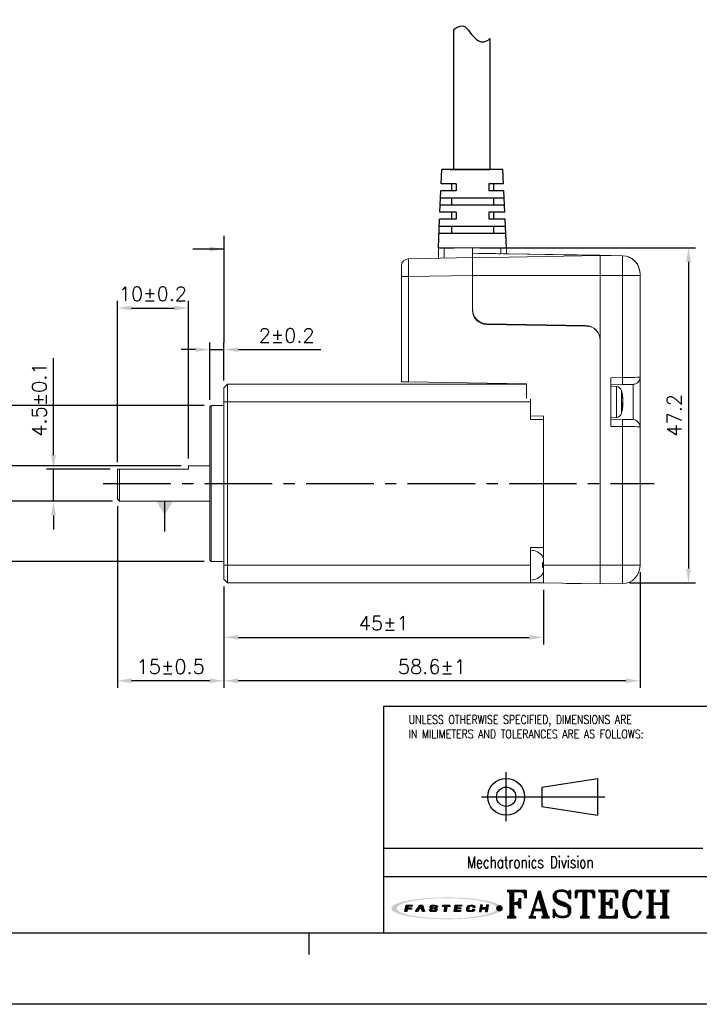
# Model space of a CAD drawing. Header units: millimetres. Extents: x 0 to 297, y 0 to 210.
# Tile 2 of 4: x 108 to 203, y 0 to 139. Entities that reach past the tile are written whole.
import ezdxf

# ---------------------------------------------------------------- set-up
doc = ezdxf.new("R2010")
doc.units = ezdxf.units.MM
doc.header["$PDSIZE"] = -1
doc.linetypes.add('CENTER2', pattern=[28.575, 19.05, -3.175, 3.175, -3.175])
for name, color, linetype in [('LAYER_2', 1, 'Continuous'), ('LAYER_4', 3, 'Continuous'), ('SHEET', 1, 'Continuous')]:
    doc.layers.add(name, color=color, linetype=linetype)
doc.styles.add('SHEET1', font='ROMANS.SHX', dxfattribs={"width": 0.8, "height": 3})
doc.styles.add('SHEET3', font='ROMANT.SHX', dxfattribs={"height": 3})
doc.styles.get("Standard").update_dxf_attribs({"font": 'txt.shx', "bigfont": 'whgtxt.shx'})
doc.dimstyles.new('ISO-25', dxfattribs={"dimtxt": 2.5, "dimasz": 2.5, "dimexe": 1.25, "dimexo": 0.625, "dimtad": 1, "dimtxsty": 'Standard', "dimcen": 2.5, "dimadec": 0, "dimazin": 0, "dimtfac": 1, "dimtmove": 0, "dimatfit": 3, "dimfxl": 0, "dimarcsym": 0})

# ---------------------------------------------------------------- blocks, each defined once
blk = doc.blocks.new('AI9-BLK2')
at = {"layer": 'LAYER_4'}
h = blk.add_hatch(color=12, dxfattribs=at)
edge = h.paths.add_edge_path()
edge.add_spline(control_points=[(66.5, 0), (66.5, -3.5), (61.3, -5.3), (58.7, -6.3), (52, -8.8), (44.8, -10), (37.7, -11), (17.3, -13.9), (-3.7, -14.1), (-24.3, -12.5), (-32.9, -11.8), (-41.6, -10.8), (-50, -8.9), (-54.9, -7.7), (-60.6, -6.4), (-64.7, -3.2), (-73, 3.4), (-52.4, 8.3), (-49.2, 9), (-40.6, 10.9), (-31.8, 11.9), (-23.1, 12.6), (-12.4, 13.4), (-1.5, 13.6), (9.2, 13.3), (19.1, 13), (29, 12.3), (38.8, 10.9), (45.7, 9.9), (52.7, 8.7), (59.3, 6.1), (61.8, 5.2), (66.5, 3.3), (66.5, 0), (66.6, -0.8), (73.6, -0.7), (73.6, 0), (73.5, 3.5), (68.7, 5.4), (66.1, 6.4), (59.6, 9), (52.6, 10.3), (45.8, 11.3), (24.9, 14.6), (3.4, 15.1), (-17.7, 14), (-27.4, 13.6), (-37.2, 12.7), (-46.8, 11.2), (-53.5, 10.1), (-60.4, 8.7), (-66.7, 6.1), (-69.1, 5.1), (-73.9, 3.1), (-73.6, -0.3), (-73.4, -3.7), (-68.1, -5.6), (-65.5, -6.6), (-58.9, -9.2), (-51.8, -10.4), (-44.8, -11.5), (-35, -13), (-25, -13.7), (-15.1, -14.2), (5.8, -15), (27.1, -14.4), (47.8, -11), (54.2, -9.9), (60.6, -8.6), (66.6, -6.1), (69.1, -5.1), (73.5, -3.2), (73.6, 0), (73.6, 0.8), (66.6, 0.9), (66.5, 0)], knot_values=[0, 0, 0, 0, 1, 1, 1, 2, 2, 2, 3, 3, 3, 4, 4, 4, 5, 5, 5, 6, 6, 6, 7, 7, 7, 8, 8, 8, 9, 9, 9, 10, 10, 10, 11, 11, 11, 12, 12, 12, 13, 13, 13, 14, 14, 14, 15, 15, 15, 16, 16, 16, 17, 17, 17, 18, 18, 18, 19, 19, 19, 20, 20, 20, 21, 21, 21, 22, 22, 22, 23, 23, 23, 24, 24, 24, 25, 25, 25, 25], degree=3, periodic=0)
blk = doc.blocks.new('AI9-BLK1')
at = {"layer": 'LAYER_4', "color": 7}
blk.add_blockref('AI9-BLK2', (0, 0), dxfattribs=at)
blk = doc.blocks.new('AI9-BLK3')
at = {"layer": 'LAYER_2'}
for points in [[(-55.6, -4.3), (-54.1, 4.2), (-45.8, 4.1), (-46, 2.8), (-51.9, 2.8), (-52.2, 0.7), (-46.8, 0.6), (-47, -0.8), (-52.4, -0.8), (-53.1, -4.3)], [(-41.4, -4.2), (-35.7, 4.2), (-32.1, 4.2), (-29.5, -4.1), (-32.2, -4.1), (-34.2, 2.7), (-38.7, -4.2)], [(-5.3, 4.2), (4.3, 4.1), (4.1, 2.7), (0.4, 2.7), (-0.8, -4.2), (-3.2, -4.2), (-2.1, 2.7), (-5.6, 2.7)], [(11.4, 4.2), (20, 4.1), (19.8, 2.8), (13.7, 2.8), (13.4, 0.8), (19, 0.7), (18.8, -0.6), (13.1, -0.6), (12.7, -2.7), (18.7, -2.8), (18.5, -4.2), (9.9, -4.2)], [(45, 4.2), (43.5, -4.1), (46, -4.2), (46.6, -0.6), (52.3, -0.7), (51.7, -4.2), (54.1, -4.2), (55.6, 4.2), (53.1, 4.2), (52.5, 0.8), (46.9, 0.8), (47.5, 4.2)]]:
    blk.add_hatch(color=12, dxfattribs=at).paths.add_polyline_path(points)
h = blk.add_hatch(color=12, dxfattribs=at)
edge = h.paths.add_edge_path()
edge.add_spline(control_points=[(-15.2, -1.5), (-15.2, -2.9), (-16.3, -2.9), (-17.5, -2.9), (-17.7, -2.9), (-18.2, -2.9), (-18.5, -2.9), (-20, -2.9), (-20.4, -2.7), (-20.4, -2.1), (-20.4, -1.9), (-20.4, -1.4), (-20.4, -1.4), (-20.4, -1.4), (-22.9, -1.4), (-22.9, -1.4), (-22.9, -1.4), (-22.9, -2.3), (-22.9, -2.5), (-22.9, -3.9), (-21.3, -4.3), (-19.8, -4.3), (-19.5, -4.3), (-17.1, -4.3), (-16.9, -4.3), (-14.1, -4.3), (-12.8, -3.1), (-12.8, -1.8), (-12.8, -1.7), (-12.8, -1.1), (-12.8, -1), (-12.8, 0.2), (-14.1, 0.7), (-16.1, 0.7), (-16.3, 0.7), (-17.5, 0.7), (-17.7, 0.7), (-19.1, 0.7), (-19.7, 0.9), (-19.6, 1.9), (-19.5, 2.9), (-18.4, 2.9), (-17.8, 2.9), (-17.6, 2.9), (-16.5, 2.9), (-16.2, 2.9), (-15, 2.9), (-14.8, 2.6), (-14.8, 2.3), (-14.8, 2.1), (-14.9, 1.7), (-14.9, 1.7), (-14.9, 1.7), (-12.3, 1.6), (-12.3, 1.6), (-12.3, 1.6), (-12.3, 2.6), (-12.3, 2.8), (-12.3, 3.9), (-14.1, 4.3), (-15.7, 4.3), (-16.8, 4.3), (-17.9, 4.3), (-18.2, 4.3), (-20.4, 4.3), (-22, 3.6), (-22.1, 2), (-22.1, 1.8), (-22.1, 1.3), (-22.1, 1.1), (-22.2, -0.1), (-20.7, -0.6), (-19.2, -0.6), (-19, -0.6), (-17.3, -0.7), (-17.1, -0.7), (-15.5, -0.7), (-15.2, -1.1), (-15.2, -1.5)], knot_values=[0, 0, 0, 0, 1, 1, 1, 2, 2, 2, 3, 3, 3, 4, 4, 4, 5, 5, 5, 6, 6, 6, 7, 7, 7, 8, 8, 8, 9, 9, 9, 10, 10, 10, 11, 11, 11, 12, 12, 12, 13, 13, 13, 14, 14, 14, 15, 15, 15, 16, 16, 16, 17, 17, 17, 18, 18, 18, 19, 19, 19, 20, 20, 20, 21, 21, 21, 22, 22, 22, 23, 23, 23, 24, 24, 24, 25, 25, 25, 26, 26, 26, 26], degree=3, periodic=0)
h = blk.add_hatch(color=12, dxfattribs=at)
edge = h.paths.add_edge_path()
edge.add_spline(control_points=[(35, 1.4), (35, 1.4), (37.4, 1.4), (37.4, 1.4), (37.4, 1.4), (37.5, 2), (37.5, 2.4), (37.5, 3.1), (37.3, 4.2), (34.5, 4.2), (34.2, 4.2), (32.2, 4.2), (31.6, 4.2), (28.5, 4.3), (27.4, 2.7), (27.2, 1.5), (27.1, 1), (26.8, -0.6), (26.7, -1.2), (26.5, -2.6), (26.6, -4.3), (30.1, -4.3), (30.5, -4.3), (31.7, -4.3), (32.2, -4.3), (34.9, -4.3), (36.6, -4), (36.9, -2.3), (36.9, -1.9), (37, -1.1), (37, -1.1), (37, -1.1), (34.6, -1.1), (34.6, -1.1), (34.6, -1.1), (34.6, -1.6), (34.6, -1.7), (34.4, -2.5), (33.8, -2.8), (32.5, -2.8), (32.2, -2.8), (31.2, -2.8), (30.8, -2.8), (29.4, -2.8), (29.1, -2.3), (29.2, -1.4), (29.2, -1), (29.5, 0.7), (29.5, 1.1), (29.8, 2.5), (30.7, 2.8), (31.7, 2.8), (32.2, 2.8), (33.4, 2.8), (33.7, 2.8), (34.7, 2.8), (35.1, 2.5), (35.1, 1.9), (35, 1.7), (35, 1.4), (35, 1.4)], knot_values=[0, 0, 0, 0, 1, 1, 1, 2, 2, 2, 3, 3, 3, 4, 4, 4, 5, 5, 5, 6, 6, 6, 7, 7, 7, 8, 8, 8, 9, 9, 9, 10, 10, 10, 11, 11, 11, 12, 12, 12, 13, 13, 13, 14, 14, 14, 15, 15, 15, 16, 16, 16, 17, 17, 17, 18, 18, 18, 19, 19, 19, 20, 20, 20, 20], degree=3, periodic=0)
at = {"layer": 'LAYER_2', "color": 12}
for points in [[(-55.6, -4.3), (-54.1, 4.2), (-45.8, 4.1), (-46, 2.8), (-51.9, 2.8), (-52.2, 0.7), (-46.8, 0.6), (-47, -0.8), (-52.4, -0.8), (-53.1, -4.3)], [(-41.4, -4.2), (-35.7, 4.2), (-32.1, 4.2), (-29.5, -4.1), (-32.2, -4.1), (-34.2, 2.7), (-38.7, -4.2)], [(-5.3, 4.2), (4.3, 4.1), (4.1, 2.7), (0.4, 2.7), (-0.8, -4.2), (-3.2, -4.2), (-2.1, 2.7), (-5.6, 2.7)], [(11.4, 4.2), (20, 4.1), (19.8, 2.8), (13.7, 2.8), (13.4, 0.8), (19, 0.7), (18.8, -0.6), (13.1, -0.6), (12.7, -2.7), (18.7, -2.8), (18.5, -4.2), (9.9, -4.2)], [(45, 4.2), (43.5, -4.1), (46, -4.2), (46.6, -0.6), (52.3, -0.7), (51.7, -4.2), (54.1, -4.2), (55.6, 4.2), (53.1, 4.2), (52.5, 0.8), (46.9, 0.8), (47.5, 4.2)]]:
    blk.add_lwpolyline(points, close=True, dxfattribs=at)
for points, knots in [([(-15.2, -1.5), (-15.2, -2.9), (-16.3, -2.9), (-17.5, -2.9), (-17.7, -2.9), (-18.2, -2.9), (-18.5, -2.9), (-20, -2.9), (-20.4, -2.7), (-20.4, -2.1), (-20.4, -1.9), (-20.4, -1.4), (-20.4, -1.4), (-20.4, -1.4), (-22.9, -1.4), (-22.9, -1.4), (-22.9, -1.4), (-22.9, -2.3), (-22.9, -2.5), (-22.9, -3.9), (-21.3, -4.3), (-19.8, -4.3), (-19.5, -4.3), (-17.1, -4.3), (-16.9, -4.3), (-14.1, -4.3), (-12.8, -3.1), (-12.8, -1.8), (-12.8, -1.7), (-12.8, -1.1), (-12.8, -1), (-12.8, 0.2), (-14.1, 0.7), (-16.1, 0.7), (-16.3, 0.7), (-17.5, 0.7), (-17.7, 0.7), (-19.1, 0.7), (-19.7, 0.9), (-19.6, 1.9), (-19.5, 2.9), (-18.4, 2.9), (-17.8, 2.9), (-17.6, 2.9), (-16.5, 2.9), (-16.2, 2.9), (-15, 2.9), (-14.8, 2.6), (-14.8, 2.3), (-14.8, 2.1), (-14.9, 1.7), (-14.9, 1.7), (-14.9, 1.7), (-12.3, 1.6), (-12.3, 1.6), (-12.3, 1.6), (-12.3, 2.6), (-12.3, 2.8), (-12.3, 3.9), (-14.1, 4.3), (-15.7, 4.3), (-16.8, 4.3), (-17.9, 4.3), (-18.2, 4.3), (-20.4, 4.3), (-22, 3.6), (-22.1, 2), (-22.1, 1.8), (-22.1, 1.3), (-22.1, 1.1), (-22.2, -0.1), (-20.7, -0.6), (-19.2, -0.6), (-19, -0.6), (-17.3, -0.7), (-17.1, -0.7), (-15.5, -0.7), (-15.2, -1.1), (-15.2, -1.5)], [0, 0, 0, 0, 1, 1, 1, 2, 2, 2, 3, 3, 3, 4, 4, 4, 5, 5, 5, 6, 6, 6, 7, 7, 7, 8, 8, 8, 9, 9, 9, 10, 10, 10, 11, 11, 11, 12, 12, 12, 13, 13, 13, 14, 14, 14, 15, 15, 15, 16, 16, 16, 17, 17, 17, 18, 18, 18, 19, 19, 19, 20, 20, 20, 21, 21, 21, 22, 22, 22, 23, 23, 23, 24, 24, 24, 25, 25, 25, 26, 26, 26, 26]), ([(35, 1.4), (35, 1.4), (37.4, 1.4), (37.4, 1.4), (37.4, 1.4), (37.5, 2), (37.5, 2.4), (37.5, 3.1), (37.3, 4.2), (34.5, 4.2), (34.2, 4.2), (32.2, 4.2), (31.6, 4.2), (28.5, 4.3), (27.4, 2.7), (27.2, 1.5), (27.1, 1), (26.8, -0.6), (26.7, -1.2), (26.5, -2.6), (26.6, -4.3), (30.1, -4.3), (30.5, -4.3), (31.7, -4.3), (32.2, -4.3), (34.9, -4.3), (36.6, -4), (36.9, -2.3), (36.9, -1.9), (37, -1.1), (37, -1.1), (37, -1.1), (34.6, -1.1), (34.6, -1.1), (34.6, -1.1), (34.6, -1.6), (34.6, -1.7), (34.4, -2.5), (33.8, -2.8), (32.5, -2.8), (32.2, -2.8), (31.2, -2.8), (30.8, -2.8), (29.4, -2.8), (29.1, -2.3), (29.2, -1.4), (29.2, -1), (29.5, 0.7), (29.5, 1.1), (29.8, 2.5), (30.7, 2.8), (31.7, 2.8), (32.2, 2.8), (33.4, 2.8), (33.7, 2.8), (34.7, 2.8), (35.1, 2.5), (35.1, 1.9), (35, 1.7), (35, 1.4), (35, 1.4)], [0, 0, 0, 0, 1, 1, 1, 2, 2, 2, 3, 3, 3, 4, 4, 4, 5, 5, 5, 6, 6, 6, 7, 7, 7, 8, 8, 8, 9, 9, 9, 10, 10, 10, 11, 11, 11, 12, 12, 12, 13, 13, 13, 14, 14, 14, 15, 15, 15, 16, 16, 16, 17, 17, 17, 18, 18, 18, 19, 19, 19, 20, 20, 20, 20])]:
    blk.add_open_spline(points, degree=3, knots=knots, dxfattribs=at)
blk = doc.blocks.new('*D34')
at = {"color": 8, "lineweight": -2}
for p, q in [((121.53, 76.38), (121.53, 99.1)), ((131.53, 76.88), (131.53, 99.1)), ((123.53, 98.1), (129.53, 98.1))]:
    blk.add_line(p, q, dxfattribs=at)
at = {"color": 8}
for points in [[(123.53, 98.43), (123.53, 97.77), (121.53, 98.1)], [(129.53, 98.43), (129.53, 97.77), (131.53, 98.1)]]:
    blk.add_solid(points, dxfattribs=at)
at = {"layer": 'Defpoints', "color": 0}
for p in [(131.53, 98.1), (121.53, 75.38), (131.53, 75.88)]:
    blk.add_point(p, dxfattribs=at)
at = {"color": 3, "insert": (126.53, 100.1), "char_height": 2, "attachment_point": 5}
blk.add_mtext('\\A1;10±0.2', dxfattribs=at)
blk = doc.blocks.new('*D35')
at = {"color": 8, "lineweight": -2}
for p, q in [((134.53, 85.18), (134.53, 93.24)), ((136.53, 87.88), (136.53, 93.24)), ((132.53, 92.24), (130.53, 92.24)), ((134.53, 92.24), (136.53, 92.24)), ((138.53, 92.24), (150.2, 92.24))]:
    blk.add_line(p, q, dxfattribs=at)
at = {"color": 8}
for points in [[(132.53, 92.57), (132.53, 91.91), (134.53, 92.24)], [(138.53, 92.57), (138.53, 91.91), (136.53, 92.24)]]:
    blk.add_solid(points, dxfattribs=at)
at = {"layer": 'Defpoints', "color": 0}
for p in [(136.53, 92.24), (136.53, 86.88), (134.53, 84.18)]:
    blk.add_point(p, dxfattribs=at)
at = {"color": 3, "insert": (145.36, 94.24), "char_height": 2, "attachment_point": 5}
blk.add_mtext('\\A1;2±0.2', dxfattribs=at)
blk = doc.blocks.new('*D36')
at = {"color": 8, "lineweight": -2}
for p, q in [((121.53, 70.18), (121.53, 44.58)), ((136.53, 58.88), (136.53, 44.58)), ((134.53, 45.58), (123.53, 45.58))]:
    blk.add_line(p, q, dxfattribs=at)
at = {"color": 8}
for points in [[(123.53, 45.91), (123.53, 45.25), (121.53, 45.58)], [(134.53, 45.91), (134.53, 45.25), (136.53, 45.58)]]:
    blk.add_solid(points, dxfattribs=at)
at = {"layer": 'Defpoints', "color": 0}
for p in [(121.53, 71.18), (136.53, 59.88), (121.53, 45.58)]:
    blk.add_point(p, dxfattribs=at)
at = {"color": 3, "insert": (129.03, 47.58), "char_height": 2, "attachment_point": 5}
blk.add_mtext('\\A1;15±0.5', dxfattribs=at)
blk = doc.blocks.new('*D37')
at = {"color": 8, "lineweight": -2}
for p, q in [((136.53, 58.88), (136.53, 50.7)), ((181.53, 58.38), (181.53, 50.7)), ((138.53, 51.7), (179.53, 51.7))]:
    blk.add_line(p, q, dxfattribs=at)
at = {"color": 8}
for points in [[(138.53, 52.04), (138.53, 51.37), (136.53, 51.7)], [(179.53, 52.04), (179.53, 51.37), (181.53, 51.7)]]:
    blk.add_solid(points, dxfattribs=at)
at = {"layer": 'Defpoints', "color": 0}
for p in [(136.53, 59.88), (181.53, 59.38), (181.53, 51.7)]:
    blk.add_point(p, dxfattribs=at)
at = {"color": 3, "insert": (159.03, 53.7), "char_height": 2, "attachment_point": 5}
blk.add_mtext('\\A1;45±1', dxfattribs=at)
blk = doc.blocks.new('*D38')
at = {"color": 8, "lineweight": -2}
for p, q in [((112.52, 77.38), (112.52, 91.04)), ((120.53, 75.38), (111.52, 75.38)), ((112.52, 70.88), (112.52, 75.38)), ((120.83, 70.88), (111.52, 70.88)), ((112.52, 68.88), (112.52, 66.88))]:
    blk.add_line(p, q, dxfattribs=at)
at = {"color": 8}
for points in [[(112.19, 77.38), (112.86, 77.38), (112.52, 75.38)], [(112.19, 68.88), (112.86, 68.88), (112.52, 70.88)]]:
    blk.add_solid(points, dxfattribs=at)
at = {"layer": 'Defpoints', "color": 0}
for p in [(112.52, 75.38), (121.53, 75.38), (121.83, 70.88)]:
    blk.add_point(p, dxfattribs=at)
at = {"color": 3, "insert": (110.52, 85.21), "char_height": 2, "attachment_point": 5, "rotation": 90}
blk.add_mtext('\\A1;4.5±0.1', dxfattribs=at)
blk = doc.blocks.new('*D39')
at = {"color": 8, "lineweight": -2}
for p, q in [((105.79, 77.88), (105.79, 91.94)), ((130.53, 75.88), (104.79, 75.88)), ((105.79, 70.88), (105.79, 75.88)), ((120.83, 70.88), (104.79, 70.88)), ((105.79, 68.88), (105.79, 66.88))]:
    blk.add_line(p, q, dxfattribs=at)
at = {"color": 8}
for points in [[(105.46, 77.88), (106.13, 77.88), (105.79, 75.88)], [(105.46, 68.88), (106.13, 68.88), (105.79, 70.88)]]:
    blk.add_solid(points, dxfattribs=at)
at = {"layer": 'Defpoints', "color": 0}
for p in [(105.79, 75.88), (131.53, 75.88), (121.83, 70.88)]:
    blk.add_point(p, dxfattribs=at)
at = {"color": 3, "insert": (103.16, 85.91), "char_height": 2, "attachment_point": 5, "rotation": 90}
blk.add_mtext('\\A1;%%C5{\\H1.400000;\\S 0^ -0.012;}', dxfattribs=at)
blk = doc.blocks.new('*D40')
at = {"color": 8, "lineweight": -2}
for p, q in [((133.73, 84.38), (97.2, 84.38)), ((98.2, 64.38), (98.2, 82.38)), ((133.73, 62.38), (97.2, 62.38))]:
    blk.add_line(p, q, dxfattribs=at)
at = {"color": 8}
for points in [[(97.87, 82.38), (98.54, 82.38), (98.2, 84.38)], [(97.87, 64.38), (98.54, 64.38), (98.2, 62.38)]]:
    blk.add_solid(points, dxfattribs=at)
at = {"layer": 'Defpoints', "color": 0}
for p in [(98.2, 84.38), (134.73, 84.38), (134.73, 62.38)]:
    blk.add_point(p, dxfattribs=at)
at = {"color": 3, "insert": (95.57, 73.38), "char_height": 2, "attachment_point": 5, "rotation": 90}
blk.add_mtext('\\A1;%%C22{\\H1.400000;\\S 0^ -0.05;}', dxfattribs=at)
blk = doc.blocks.new('*D41')
at = {"color": 8, "lineweight": -2}
for p, q in [((195.13, 60.88), (195.13, 44.58)), ((136.53, 58.88), (136.53, 44.58)), ((193.13, 45.58), (138.53, 45.58))]:
    blk.add_line(p, q, dxfattribs=at)
at = {"color": 8}
for points in [[(138.53, 45.91), (138.53, 45.25), (136.53, 45.58)], [(193.13, 45.91), (193.13, 45.25), (195.13, 45.58)]]:
    blk.add_solid(points, dxfattribs=at)
at = {"layer": 'Defpoints', "color": 0}
for p in [(195.13, 61.88), (136.53, 59.88), (136.53, 45.58)]:
    blk.add_point(p, dxfattribs=at)
at = {"color": 3, "insert": (165.83, 47.58), "char_height": 2, "attachment_point": 5}
blk.add_mtext('\\A1;58.6±1', dxfattribs=at)
blk = doc.blocks.new('*D42')
at = {"color": 8, "lineweight": -2}
for p, q in [((172.53, 106.6), (202.96, 106.6)), ((201.96, 104.6), (201.96, 61.38)), ((193.63, 59.38), (202.96, 59.38))]:
    blk.add_line(p, q, dxfattribs=at)
at = {"color": 8}
for points in [[(201.63, 104.6), (202.3, 104.6), (201.96, 106.6)], [(201.63, 61.38), (202.3, 61.38), (201.96, 59.38)]]:
    blk.add_solid(points, dxfattribs=at)
at = {"layer": 'Defpoints', "color": 0}
for p in [(171.53, 106.6), (192.63, 59.38), (201.96, 59.38)]:
    blk.add_point(p, dxfattribs=at)
at = {"color": 3, "insert": (199.96, 82.99), "char_height": 2, "attachment_point": 5, "rotation": 90}
blk.add_mtext('\\A1;47.2', dxfattribs=at)

msp = doc.modelspace()

# ---------------------------------------------------------------- hatches: boundary and pattern name
h = msp.add_hatch(color=1)
edge = h.paths.add_edge_path()
edge.add_arc((175.3273, 13.5263), 0.3631, 0, 360)

# ---------------------------------------------------------------- linework, layer by layer
at = {"color": 0}
for p, q in [((168.8861, 137.2868), (168.9738, 137.3697)), ((168.9738, 137.3697), (169.378, 137.6564)), ((169.378, 137.6564), (169.7872, 137.8342)), ((169.7872, 137.8342), (170.1729, 137.8569)), ((170.1729, 137.8569), (170.4396, 137.7473)), ((170.4396, 137.7473), (170.6854, 137.5452)), ((170.6854, 137.5452), (170.9201, 137.2777)), ((170.9201, 137.2777), (171.154, 136.9717)), ((171.154, 136.9717), (171.3984, 136.6546)), ((171.3984, 136.6546), (171.7082, 136.3004)), ((171.7082, 136.3004), (172.0408, 135.9927)), ((172.0408, 135.9927), (172.3898, 135.7559)), ((173.7375, 135.8564), (173.9985, 136.0711)), ((172.3898, 135.7559), (172.7503, 135.6143)), ((172.7503, 135.6143), (173.1164, 135.5925)), ((173.1164, 135.5925), (173.4319, 135.6823)), ((173.4319, 135.6823), (173.7375, 135.8564))]:
    msp.add_line(p, q, dxfattribs=at)
for p, q in [((168.8861, 137.2868), (168.8861, 117.6029)), ((173.9985, 136.0711), (173.9985, 117.6029)), ((167.1393, 115.6029), (167.2303, 117.6029)), ((175.8303, 117.6029), (167.2303, 117.6029)), ((173.6803, 117.6029), (168.3803, 117.6029)), ((173.8864, 117.6029), (168.7982, 117.6029)), ((168.8861, 117.6029), (173.9985, 117.6029)), ((171.4864, 117.6029), (173.6803, 117.6029)), ((175.9212, 115.6029), (175.8303, 117.6029)), ((169.2303, 115.6029), (167.1393, 115.6029)), ((169.2303, 115.6029), (167.1393, 115.6029)), ((168.5803, 115.6029), (168.5803, 114.6029)), ((169.2303, 115.6029), (169.2303, 114.6029)), ((175.9212, 115.6029), (173.8303, 115.6029)), ((173.8303, 115.6029), (173.8303, 114.6029)), ((174.4803, 115.6029), (174.4803, 114.6029)), ((166.9575, 111.6029), (167.0939, 114.6029)), ((169.2303, 114.6029), (167.0939, 114.6029)), ((169.2303, 114.6029), (167.0939, 114.6029)), ((175.9666, 114.6029), (173.8303, 114.6029)), ((176.103, 111.6029), (175.9666, 114.6029)), ((176.0575, 112.6029), (167.003, 112.6029)), ((176.0121, 113.6029), (167.0484, 113.6029)), ((168.5803, 113.6029), (168.5803, 112.6029)), ((174.4803, 113.6029), (174.4803, 112.6029)), ((169.2303, 111.6029), (166.9575, 111.6029)), ((168.5803, 111.6029), (168.5803, 110.6029)), ((169.2303, 111.6029), (169.2303, 110.6029)), ((176.103, 111.6029), (173.8303, 111.6029)), ((173.8303, 111.6029), (173.8303, 110.6029)), ((174.4803, 111.6029), (174.4803, 110.6029)), ((166.7303, 106.6029), (166.9121, 110.6029)), ((176.1939, 109.6029), (166.8666, 109.6029)), ((169.2303, 110.6029), (166.9121, 110.6029)), ((168.5803, 109.6029), (168.5803, 108.6029)), ((176.1484, 110.6029), (173.8303, 110.6029)), ((174.4803, 109.6029), (174.4803, 108.6029)), ((176.3303, 106.6029), (176.1484, 110.6029)), ((176.2393, 108.6029), (166.8212, 108.6029))]:
    msp.add_line(p, q)
at = {"lineweight": 35}
msp.add_line((168.3803, 117.6029), (171.4864, 117.6029), dxfattribs=at)
at = {"color": 8}
msp.add_line((136.5303, 108.2914), (136.5303, 93.2399), dxfattribs=at)
at = {"color": 7, "linetype": 'Continuous', "lineweight": 15}
for p, q in [((167.5303, 106.603), (166.7303, 106.603)), ((166.7303, 106.5192), (166.7303, 105.119)), ((167.5303, 106.603), (175.5303, 106.603)), ((167.5303, 106.5331), (167.5303, 105.1329)), ((171.5303, 106.603), (171.5303, 106.5927)), ((171.5303, 106.5927), (171.5303, 106.5926)), ((171.5303, 106.5926), (171.5303, 105.8208)), ((171.5303, 105.8208), (171.5303, 105.8196)), ((171.5303, 105.8196), (189.5303, 105.5047)), ((171.5303, 105.2028), (171.5303, 105.8196)), ((171.5303, 105.1912), (189.5303, 105.5047)), ((189.5303, 105.5044), (171.5303, 105.1902)), ((173.5303, 106.566), (173.5303, 106.5691)), ((176.3303, 106.603), (175.5303, 106.603)), ((175.5303, 105.7554), (175.5303, 106.5272)), ((176.3303, 105.7532), (176.3303, 106.5251)), ((189.5303, 105.5286), (176.3303, 105.7585)), ((189.5303, 105.5295), (189.504, 105.529)), ((189.5303, 105.5295), (189.5303, 105.5286)), ((192.6739, 105.4746), (189.5303, 105.5295)), ((189.5303, 105.5047), (189.5303, 105.5044)), ((192.6739, 105.4495), (189.5303, 105.5044)), ((192.6739, 105.4495), (192.6739, 105.4746)), ((162.5128, 105.0454), (171.5303, 105.2028)), ((171.5303, 102.7031), (171.5303, 105.2028)), ((189.5303, 105.0293), (189.5303, 104.6786)), ((189.5303, 104.6786), (189.5303, 103.7667)), ((161.5303, 102.5457), (161.5303, 104.0455)), ((171.5303, 102.7031), (162.5128, 102.5457)), ((189.5303, 102.6874), (171.5303, 102.6878)), ((171.5303, 97.9795), (171.5303, 102.6878)), ((189.5303, 103.7667), (189.5303, 102.6874)), ((192.6739, 102.6875), (189.5303, 102.6874)), ((189.5303, 102.6874), (189.5303, 93.5376)), ((192.6739, 88.3186), (192.6739, 102.6875)), ((195.1303, 102.975), (195.1303, 102.9499)), ((195.1303, 102.6903), (195.1303, 88.3471)), ((162.5128, 102.5457), (161.5303, 102.5457)), ((161.5303, 87.7264), (161.5303, 102.5457)), ((162.5128, 102.5457), (162.5128, 87.7093)), ((171.5303, 97.9795), (171.5303, 97.7965)), ((172.1263, 96.3721), (172.2804, 96.3707)), ((187.5652, 95.5512), (173.4954, 95.7968)), ((187.4669, 95.6373), (173.5936, 95.8797)), ((180.6303, 95.6723), (180.6303, 95.7568)), ((188.1691, 95.4468), (188.3076, 95.4456)), ((189.5303, 93.5376), (189.5303, 73.3695)), ((162.5128, 87.7093), (179.1303, 87.4192)), ((174.5303, 87.3773), (174.5303, 87.4995)), ((179.1303, 85.3331), (179.1303, 87.4192)), ((191.0303, 88.2899), (192.6739, 88.3186)), ((191.0303, 88.2899), (191.0303, 81.4333)), ((195.1303, 88.3472), (195.1303, 81.3818)), ((137.0303, 87.3773), (136.5303, 86.8773)), ((136.5303, 86.8773), (136.5303, 84.8773)), ((179.1303, 87.3773), (137.0303, 87.3773)), ((137.0303, 87.3773), (137.0303, 84.8773)), ((192.6739, 87.3199), (191.0303, 87.2912)), ((191.8122, 87.0461), (191.0303, 87.1145)), ((194.1477, 82.3817), (194.1477, 87.3474)), ((136.5303, 84.8773), (136.5303, 61.8773)), ((137.0303, 84.8773), (136.5303, 84.8773)), ((137.0303, 84.8773), (137.0303, 61.8773)), ((179.7303, 84.8773), (137.0303, 84.8773)), ((179.7303, 85.2724), (179.7303, 84.8773)), ((179.7303, 84.8773), (179.7303, 82.3773)), ((192.6974, 85.3419), (192.6974, 85.4893)), ((192.6974, 85.2709), (192.6974, 84.9158)), ((192.6974, 84.4581), (192.6974, 84.8132)), ((134.7303, 84.3773), (134.5303, 84.1773)), ((134.5303, 84.1773), (134.5303, 73.3773)), ((136.5303, 84.3773), (134.7303, 84.3773)), ((134.7303, 84.3773), (134.7303, 73.3773)), ((192.6974, 84.4581), (192.5953, 84.4657)), ((192.6974, 84.3872), (192.5953, 84.3903)), ((192.6897, 84.387), (192.6974, 84.4581)), ((192.6974, 84.3872), (192.6974, 84.2397)), ((179.7303, 82.9087), (181.5303, 82.8773)), ((179.7303, 82.3773), (181.5303, 82.3773)), ((181.5303, 82.8773), (181.5303, 61.8773)), ((181.5303, 64.3773), (181.5303, 82.3773)), ((191.0303, 82.6145), (191.8122, 82.6829)), ((191.0303, 82.4361), (194.1477, 82.3817)), ((191.0303, 82.4343), (192.6739, 82.4056)), ((194.1477, 82.3816), (194.1477, 82.3817)), ((192.6739, 81.4047), (191.0303, 81.4333)), ((192.6739, 61.8617), (192.6739, 81.4047)), ((195.1303, 81.3818), (195.1303, 81.3817)), ((195.1303, 81.3817), (195.1303, 61.8644)), ((121.5303, 75.3773), (121.8303, 75.3773)), ((121.5303, 71.1773), (121.5303, 75.3773)), ((121.8303, 75.3773), (131.5303, 75.3773)), ((121.8303, 70.8773), (121.8303, 75.3773)), ((131.5303, 75.8773), (134.5303, 75.8773)), ((131.5303, 75.3773), (131.5303, 75.8773)), ((134.5303, 73.3773), (134.5303, 62.5773)), ((134.7303, 73.3773), (134.7303, 62.3773)), ((189.5303, 73.3695), (189.5303, 61.8773)), ((121.8303, 70.8773), (121.5303, 71.1773)), ((134.5303, 70.8773), (121.8303, 70.8773)), ((179.7303, 64.3773), (181.5303, 64.3773)), ((179.7303, 61.8773), (179.7303, 64.3773)), ((134.5303, 62.5773), (134.7303, 62.3773)), ((181.381, 63.1273), (181.4177, 63.1273)), ((134.7303, 62.3773), (136.5303, 62.3773)), ((136.5303, 61.8773), (136.5303, 59.8773)), ((136.5303, 61.8773), (137.0303, 61.8773)), ((137.0303, 61.8773), (137.0303, 59.3773)), ((137.0303, 61.8773), (179.7303, 61.8773)), ((179.7303, 61.8773), (179.7303, 59.3773)), ((181.381, 62.2273), (181.5303, 62.2273)), ((181.5303, 61.5273), (181.381, 61.5273)), ((189.5303, 61.8773), (181.5303, 61.8773)), ((181.5303, 61.8773), (181.5303, 59.3773)), ((189.5303, 61.8773), (189.5303, 60.0034)), ((192.6739, 61.8617), (189.5303, 61.8616)), ((192.6739, 59.2798), (192.6739, 61.8617)), ((195.1303, 61.8644), (195.1303, 61.7794)), ((136.5303, 59.8773), (137.0303, 59.3773)), ((181.4177, 60.6273), (181.381, 60.6273)), ((189.5303, 60.0034), (189.5303, 59.2249)), ((137.0303, 59.3773), (179.7303, 59.3773)), ((179.7303, 59.3773), (181.5303, 59.3773)), ((189.5303, 59.2377), (181.5303, 59.3773)), ((184.7303, 59.2752), (184.7303, 59.3215)), ((184.7303, 59.2752), (189.5303, 59.2332)), ((192.6739, 59.2798), (189.5303, 59.2249))]:
    msp.add_line(p, q, dxfattribs=at)
at = {"color": 8, "linetype": 'Continuous', "lineweight": 15}
for p, q in [((191.8122, 87.0461), (191.8122, 82.6829)), ((192.5136, 86.4622), (192.5136, 83.2669))]:
    msp.add_line(p, q, dxfattribs=at)
at = {"color": 1, "linetype": 'CENTER2', "ltscale": 0.5}
msp.add_line((119.5303, 73.3773), (197.1303, 73.3773), dxfattribs=at)
at = {"color": 4}
msp.add_line((148.5, 10), (148.5, 7), dxfattribs=at)
at = {"color": 6}
msp.add_lwpolyline([(0, 210), (297, 210), (297, 0), (0, 0)], close=True, dxfattribs=at)
at = {"color": 4}
msp.add_lwpolyline([(10, 200), (287, 200), (287, 10), (10, 10)], close=True, dxfattribs=at)
at = {"color": 7, "linetype": 'Continuous', "lineweight": 15, "flags": 128}
for points in [[(167.5303, 106.5331), (167.3247, 106.5296), (167.0105, 106.5241), (166.8112, 106.5206), (166.7317, 106.5192), (166.7303, 106.5192)], [(171.5303, 106.603), (170.8357, 106.5908), (170.1622, 106.5791), (169.5303, 106.5681), (168.9591, 106.5581), (168.4661, 106.5495), (168.0662, 106.5425), (167.7715, 106.5374), (167.591, 106.5342), (167.5303, 106.5331)], [(162.5128, 87.7093), (162.3202, 87.7126), (162.1355, 87.7158), (161.9656, 87.7188), (161.817, 87.7214), (161.6952, 87.7235), (161.6047, 87.7251), (161.549, 87.7261), (161.5303, 87.7264)], [(194.4911, 87.4146), (194.3403, 87.3695), (194.1477, 87.3474)], [(192.6974, 84.8132), (192.6889, 84.8457), (192.6833, 84.8645)], [(192.6974, 84.2397), (192.6889, 84.1612), (192.6833, 84.1155)]]:
    msp.add_lwpolyline(points, dxfattribs=at)
at = {"color": 1}
msp.add_circle((175.3273, 13.5263), 0.3631, dxfattribs=at)
at = {"color": 7, "linetype": 'Continuous', "lineweight": 15}
for centre, radius, start, end in [((192.6303, 102.975), 2.5, 0.00001, 89.000024), ((192.6303, 102.9499), 2.5, 0.00001, 89.000024), ((162.5303, 104.0455), 1, 91, 180), ((193.2824, 651.1638), 548.4766, 269.936435, 270.193037), ((173.5303, 97.7965), 2, 180, 269), ((187.5303, 93.5516), 2, 0, 89), ((178.3893, 87.8193), 14.2933, 357.997839, 2.002161), ((194.1302, 88.3471), 1, 291.58838, 359.999679), ((191.7425, 86.2492), 0.8, 15.442716, 85), ((186.7303, 84.8645), 6, 7.171002, 15.442716), ((187.5744, 84.9707), 5.1492, 5.780492, 12.817357), ((191.6531, 86.0038), 0.9485, 353.388113, 6.611887), ((187.5743, 84.7523), 5.1493, 5.780531, 12.817318), ((191.6739, 85.1724), 1.0552, 330.83377, 345.928541), ((187.0599, 84.3938), 5.5417, 357.266054, 2.733946), ((191.7425, 83.4799), 0.8, 275, 344.557284), ((186.7303, 84.8645), 6, 344.557284, 352.828998), ((191.6739, 84.6437), 1.0552, 330.834045, 345.928408), ((178.3038, 81.9052), 14.3787, 358.005312, 1.994688), ((194.1303, 81.3818), 1, 0.000018, 89.000028), ((194.1303, 81.3817), 1, 359.999987, 89.000112), ((179.7303, 61.8773), 2.1, 36.529607, 90), ((179.7303, 61.8773), 2.0706, 29.622427, 37.134031), ((179.7303, 61.8773), 1.6875, 348.029204, 11.970796), ((193.281, 611.4239), 549.5626, 269.9367, 270.192794), ((192.6303, 61.7794), 2.5, 270.999985, 359.999981), ((179.7303, 61.8773), 2.1, 270, 323.470393), ((179.7303, 61.8773), 2.0706, 322.865969, 330.377573)]:
    msp.add_arc(centre, radius, start, end, dxfattribs=at)
for centre, major_axis, ratio, start_param, end_param in [((171.5303, 106.5971), (3, -0.0524), 0.00111011, 4.71240836, 7.85400101), ((171.5303, 106.5971), (4, -0.0698), 0.00111011, 4.71240836, 7.33040224), ((171.5303, 105.8252), (4, -0.0698), 0.00111011, 4.71240836, 6.28320468), ((171.5303, 106.6088), (4.3, -0.0751), 0.00111011, 4.72693739, 7.71240851), ((171.5303, 106.6088), (4.8, -0.0838), 0.00111011, 5.14218379, 7.72055389), ((171.5303, 105.837), (4.8, -0.0838), 0.00111011, 5.69751914, 6.28320468), ((162.5303, 102.5453), (-0.0175, 2.5001), 0.00697913, 0.0000731, 1.57056484), ((173.6303, 97.9794), (1.5084, -1.4611), 0.99998061, 3.911087, 5.46443003), ((187.4303, 93.5376), (1.5084, -1.4611), 0.99998061, 0.76949435, 2.32283738), ((192.6303, 88.3209), (2.5, 0.0262), 0.00111032, 4.72983064, 6.28317368), ((192.6477, 87.3211), (1.5, 0.0262), 0.00111011, 4.7298229, 6.28316593), ((192.6477, 82.4078), (1.5, -0.0262), 0.00111011, 4.72986165, 6.28320468), ((192.6303, 81.4079), (2.5, -0.0262), 0.00111032, 4.7298539, 6.28319694)]:
    msp.add_ellipse(centre, major_axis=major_axis, ratio=ratio, start_param=start_param, end_param=end_param, dxfattribs=at)
for points, knots in [([(189.5303, 105.5044), (189.5303, 105.483), (189.5303, 105.4403), (189.5303, 105.1664), (189.5303, 105.0293)], [0, 0, 0, 0, 0.49984648, 1, 1, 1, 1]), ([(192.6739, 102.6875), (192.6739, 102.6875), (192.6739, 103.0235), (192.6739, 103.6752), (192.6739, 104.5111), (192.6739, 105.1149), (192.6739, 105.4108), (192.6739, 105.4392), (192.6739, 105.4495)], [0, 0, 0, 0, 0.00001382, 0.23368188, 0.44876508, 0.66340356, 0.87822615, 1, 1, 1, 1]), ([(171.5303, 105.1902), (171.5303, 105.1623), (171.5303, 105.1064), (171.5303, 104.6751), (171.5303, 104.0407), (171.5303, 103.3374), (171.5303, 102.8727), (171.5303, 102.6878)], [0, 0, 0, 0, 0.21455215, 0.42912361, 0.64381246, 0.85829514, 1, 1, 1, 1]), ([(195.1303, 102.9499), (195.1303, 102.947), (195.1303, 102.9413), (195.1303, 102.8972), (195.1303, 102.8324), (195.1303, 102.7591), (195.1303, 102.7103), (195.1303, 102.6903)], [0, 0, 0, 0, 0.2125895, 0.42537958, 0.6388185, 0.85187884, 1, 1, 1, 1]), ([(194.262, 87.3566), (194.2844, 87.36), (194.3626, 87.3719), (194.4452, 87.3882), (194.4963, 87.4171), (194.4979, 87.418)], [0, 0, 0, 0, 0.28072934, 0.97738908, 1, 1, 1, 1])]:
    msp.add_open_spline(points, degree=3, knots=knots, dxfattribs=at)
at = {"layer": 'SHEET', "color": 7}
for p, q in [((159, 42), (287, 42)), ((159, 42), (159, 10)), ((159, 22), (204, 22))]:
    msp.add_line(p, q, dxfattribs=at)
at = {"layer": 'SHEET'}
for p, q in [((176.2842, 25.7883), (176.2842, 32.7016)), ((181.284, 30.6029), (189.1232, 31.8375)), ((181.284, 30.6029), (181.284, 27.887)), ((189.1232, 31.8375), (189.1232, 26.6525)), ((172.8275, 29.245), (190.1725, 29.245)), ((181.284, 27.887), (189.1232, 26.6525)), ((159, 18), (287, 18))]:
    msp.add_line(p, q, dxfattribs=at)
for radius in [2.5925, 1.358]:
    msp.add_circle((176.2842, 29.245), radius, dxfattribs=at)

# ---------------------------------------------------------------- block references
at = {"layer": 'LAYER_2', "color": 7, "lineweight": 5, "xscale": 0.1058400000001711, "yscale": 0.1058400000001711, "zscale": 0.1058400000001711}
msp.add_blockref('AI9-BLK3', (167.9037, 13.5118), dxfattribs=at)
at = {"layer": 'LAYER_4', "color": 7, "lineweight": 5, "xscale": 0.1058400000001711, "yscale": 0.1058400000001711, "zscale": 0.1058400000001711}
msp.add_blockref('AI9-BLK1', (167.9122, 13.5237), dxfattribs=at)

# ---------------------------------------------------------------- texts
at = {"layer": 'SHEET'}
for s, height, style, width, p in [('UNLESS OTHERWISE SPECIFIED, DIMENSIONS ARE', 1.2, 'SHEET1', 0.8, (162.555, 39.5229)), ('IN MILIMETERS AND TOLERANCES ARE AS FOLLOWS:', 1.2, 'SHEET1', 0.8, (162.555, 37.4826)), ('Mechatronics Division', 1.65, 'SHEET3', 0.75, (170.7693, 19.1978))]:
    msp.add_text(s, height=height, dxfattribs=dict(at, style=style, width=width)).set_placement(p)
at = {"layer": 'SHEET', "color": 7, "style": 'SHEET3'}
msp.add_text('FASTECH', height=3.75, dxfattribs=at).set_placement((176.105, 12.26))

# ---------------------------------------------------------------- dimensions: what is measured, and where the dimension line sits
for base, p1, p2, override, picture, middle in [((201.9621, 59.3773), (171.5303, 106.603), (192.6305, 59.3773), {"dimtxt": 2, "dimasz": 2, "dimexe": 1, "dimexo": 1, "dimgap": 1, "dimdec": 1, "dimzin": 9, "dimdsep": 46, "dimcen": 0, "dimclrd": 8, "dimclre": 8, "dimclrt": 3, "dimadec": 3, "dimazin": 2, "dimtdec": 3, "dimfxl": 0.6, "dimtolj": 1, "dimtzin": 1, "dimarcsym": 1}, '*D42', (199.9621, 82.9901)), ((112.5237, 75.3773), (121.8303, 70.8773), (121.5303, 75.3773), {"dimtxt": 2, "dimasz": 2, "dimexe": 1, "dimexo": 1, "dimgap": 1, "dimdec": 3, "dimzin": 9, "dimdsep": 46, "dimcen": 0, "dimclrd": 8, "dimclre": 8, "dimclrt": 3, "dimadec": 3, "dimazin": 2, "dimtol": 1, "dimtp": 0.1, "dimtm": 0.1, "dimtdec": 3, "dimfxl": 0.6, "dimtolj": 1, "dimtzin": 9, "dimarcsym": 1}, '*D38', (110.5237, 85.2106))]:
    dim = msp.add_linear_dim(base=base, p1=p1, p2=p2, angle=90, dimstyle='ISO-25', override=override)
    dim.commit()
    dim.dimension.update_dxf_attribs({"geometry": picture, "text_midpoint": middle})
for base, p1, p2, override, picture, middle in [((131.5303, 98.0984), (121.5303, 75.3773), (131.5303, 75.8773), {"dimtxt": 2, "dimasz": 2, "dimexe": 1, "dimexo": 1, "dimgap": 1, "dimdec": 3, "dimzin": 9, "dimdsep": 46, "dimcen": 0, "dimclrd": 8, "dimclre": 8, "dimclrt": 3, "dimadec": 3, "dimazin": 2, "dimtol": 1, "dimtp": 0.2, "dimtm": 0.2, "dimtdec": 3, "dimfxl": 0.6, "dimtolj": 1, "dimtzin": 9, "dimarcsym": 1}, '*D34', (126.5303, 98.0984)), ((121.5303, 45.5784), (136.5303, 59.8773), (121.5303, 71.1773), {"dimtxt": 2, "dimasz": 2, "dimexe": 1, "dimexo": 1, "dimgap": 1, "dimdec": 3, "dimzin": 9, "dimdsep": 46, "dimcen": 0, "dimclrd": 8, "dimclre": 8, "dimclrt": 3, "dimadec": 3, "dimazin": 2, "dimtol": 1, "dimtp": 0.5, "dimtm": 0.5, "dimtdec": 3, "dimfxl": 0.6, "dimtolj": 1, "dimtzin": 9, "dimarcsym": 1}, '*D36', (129.0303, 45.5784))]:
    dim = msp.add_linear_dim(base=base, p1=p1, p2=p2, dimstyle='ISO-25', override=override)
    dim.commit()
    dim.dimension.update_dxf_attribs({"geometry": picture, "text_midpoint": middle, "dimtype": 160})
for base, p1, p2, override, picture, middle in [((136.5303, 92.2399), (134.5303, 84.1773), (136.5303, 86.8773), {"dimtxt": 2, "dimasz": 2, "dimexe": 1, "dimexo": 1, "dimgap": 1, "dimdec": 3, "dimzin": 9, "dimdsep": 46, "dimcen": 0, "dimclrd": 8, "dimclre": 8, "dimclrt": 3, "dimadec": 3, "dimazin": 2, "dimtol": 1, "dimtp": 0.2, "dimtm": 0.2, "dimtdec": 3, "dimfxl": 0.6, "dimtolj": 1, "dimtzin": 9, "dimarcsym": 1}, '*D35', (145.3636, 94.2399)), ((136.5303, 45.5784), (195.1305, 61.8773), (136.5303, 59.8773), {"dimtxt": 2, "dimasz": 2, "dimexe": 1, "dimexo": 1, "dimgap": 1, "dimdec": 1, "dimzin": 9, "dimdsep": 46, "dimcen": 0, "dimclrd": 8, "dimclre": 8, "dimclrt": 3, "dimadec": 3, "dimazin": 2, "dimtol": 1, "dimlim": 0, "dimtp": 1, "dimtm": 1, "dimtdec": 3, "dimfxl": 0.6, "dimtolj": 1, "dimtzin": 9, "dimarcsym": 1}, '*D41', (165.8304, 47.5784)), ((181.5305, 51.7042), (136.5303, 59.8773), (181.5305, 59.3773), {"dimtxt": 2, "dimasz": 2, "dimexe": 1, "dimexo": 1, "dimgap": 1, "dimdec": 1, "dimzin": 9, "dimdsep": 46, "dimcen": 0, "dimclrd": 8, "dimclre": 8, "dimclrt": 3, "dimadec": 3, "dimazin": 2, "dimtol": 1, "dimtp": 1, "dimtm": 1, "dimtdec": 3, "dimfxl": 0.6, "dimtolj": 1, "dimtzin": 9, "dimarcsym": 1}, '*D37', (159.0304, 53.7042))]:
    dim = msp.add_linear_dim(base=base, p1=p1, p2=p2, dimstyle='ISO-25', override=override)
    dim.commit()
    dim.dimension.update_dxf_attribs({"geometry": picture, "text_midpoint": middle})
dim = msp.add_linear_dim(base=(105.7923, 75.8773), p1=(121.8303, 70.8773), p2=(131.5303, 75.8773), angle=90, text='%%C<>', dimstyle='ISO-25', override={"dimtxt": 2, "dimasz": 2, "dimexe": 1, "dimexo": 1, "dimgap": 1, "dimdec": 3, "dimzin": 9, "dimdsep": 46, "dimcen": 0, "dimclrd": 8, "dimclre": 8, "dimclrt": 3, "dimadec": 3, "dimazin": 2, "dimtol": 1, "dimtm": 0.012, "dimtfac": 0.7, "dimtdec": 3, "dimfxl": 0.6, "dimtolj": 1, "dimtzin": 9, "dimarcsym": 1})
dim.commit()
dim.dimension.update_dxf_attribs({"geometry": '*D39', "text_midpoint": (105.7923, 85.9106), "dimtype": 160})
dim = msp.add_linear_dim(base=(98.2036, 84.3773), p1=(134.7303, 62.3773), p2=(134.7303, 84.3773), angle=90, text='%%C<>', dimstyle='ISO-25', override={"dimtxt": 2, "dimasz": 2, "dimexe": 1, "dimexo": 1, "dimgap": 1, "dimdec": 3, "dimzin": 9, "dimdsep": 46, "dimcen": 0, "dimclrd": 8, "dimclre": 8, "dimclrt": 3, "dimadec": 3, "dimazin": 2, "dimtol": 1, "dimtm": 0.05, "dimtfac": 0.7, "dimtdec": 3, "dimfxl": 0.6, "dimtolj": 1, "dimtzin": 9, "dimarcsym": 1})
dim.commit()
dim.dimension.update_dxf_attribs({"geometry": '*D40', "text_midpoint": (95.5703, 73.3773)})

# ---------------------------------------------------------------- leaders
for points, override in [([(136.5303, 106.4104), (132.1739, 106.4104)], {"dimtxt": 2, "dimasz": 2, "dimexe": 1, "dimexo": 1, "dimgap": 1, "dimtad": 0, "dimdec": 3, "dimzin": 9, "dimdsep": 46, "dimcen": 0, "dimclrd": 8, "dimclre": 8, "dimclrt": 3, "dimadec": 3, "dimazin": 2, "dimtdec": 3, "dimfxl": 0.6, "dimtolj": 1, "dimtzin": 1, "dimarcsym": 1}), ([(128.1803, 70.8773), (128.1803, 66.605)], {"dimtxt": 2, "dimasz": 2, "dimexe": 1, "dimexo": 1, "dimgap": 1, "dimtad": 0, "dimdec": 3, "dimzin": 9, "dimdsep": 46, "dimcen": 0, "dimclrd": 8, "dimclre": 8, "dimclrt": 3, "dimadec": 3, "dimazin": 2, "dimtdec": 3, "dimldrblk": 'DatumFilled', "dimfxl": 0.6, "dimtolj": 1, "dimtzin": 1, "dimarcsym": 1})]:
    msp.add_leader(points, dimstyle='ISO-25', override=override)

doc.saveas('drawing.dxf')
